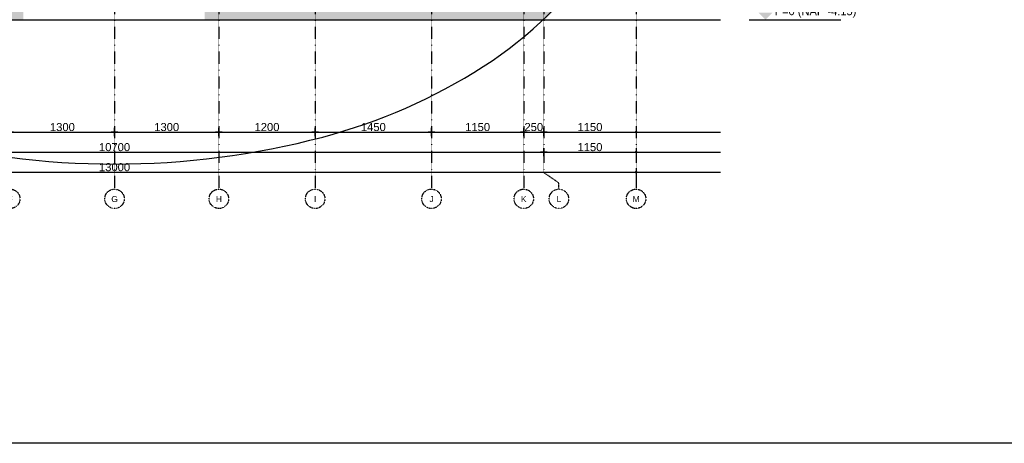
# Model space of a CAD drawing. Header units: metres. Extents: x 135527 to 1530300, y -118103 to -69281.
# Tile 68 of 89: x 208094 to 220365, y -99616 to -94335. Entities that reach past the tile are written whole.
import ezdxf
from ezdxf.enums import TextEntityAlignment as Align

# ---------------------------------------------------------------- set-up
doc = ezdxf.new("R2010")
doc.units = ezdxf.units.M
doc.header["$LTSCALE"] = 0.1
doc.header["$PDMODE"] = 35
for name, pattern in [('ACAD_ISO03W100', [30, 12, -18]), ('DASHDOT', [1, 0.5, -0.25, 0, -0.25]), ('DASHDOT2', [12.7, 6.35, -3.175, 0, -3.175])]:
    doc.linetypes.add(name, pattern=pattern)
doc.layers.get('DEFPOINTS').update_dxf_attribs({"color": 6})
for name, color, linetype in [('_01-STRAMIENEN', 8, 'DASHDOT2'), ('_02Constructie', 2, 'Continuous'), ('_03-PROJECTION', 1, 'Continuous'), ('_06-DIMENSIONS', 7, 'Continuous'), ('_07-SYMBOLS', 8, 'Continuous'), ('_11-BLOCKS', 7, 'Continuous')]:
    doc.layers.add(name, color=color, linetype=linetype)
doc.layers.add('_01Hulplijnen', color=6, linetype='Continuous', plot=False)
doc.layers.add('_09_hatch_zand_licht', color=7, linetype='Continuous', true_color=0xf4e799)
doc.styles.add('NIOstandard', font='arial.ttf')
doc.dimstyles.new('NIO-50-KLEIN', dxfattribs={"dimtxt": 100, "dimasz": 10, "dimexe": 2, "dimexo": 5, "dimgap": 10, "dimtad": 1, "dimdec": 0, "dimzin": 0, "dimdsep": 46, "dimtxsty": 'NIOstandard', "dimblk1": 'MAATSTR', "dimblk2": 'MAATSTR', "dimsah": 1, "dimcen": 0, "dimdle": 1.5, "dimse1": 1, "dimse2": 1, "dimclrd": 7, "dimclre": 256, "dimclrt": 256, "dimazin": 0, "dimtfac": 1, "dimtdec": 0, "dimtofl": 0, "dimtmove": 1, "dimatfit": 2, "dimldrblk": 'MAATSTR', "dimfxl": 1, "dimtvp": 1, "dimtolj": 1, "dimtzin": 0, "dimarcsym": 0})

# ---------------------------------------------------------------- blocks, each defined once
blk = doc.blocks.new('as')
at = {"layer": '_01-STRAMIENEN', "ltscale": 0.4}
blk.add_circle((0, 1209), 1209, dxfattribs=at)
at = {"layer": '_01-STRAMIENEN', "ltscale": 0.4, "style": 'NIOstandard'}
blk.add_attdef('R01', text='', height=750, dxfattribs=at).set_placement((0, 801), align=Align.CENTER)
blk = doc.blocks.new('MAATSTR')
at = {"linetype": 'Continuous'}
for p, q in [((-4.2, 0), (4.2, 0)), ((0, 5), (0, -5))]:
    blk.add_line(p, q, dxfattribs=at)
at = {"linetype": 'Continuous', "const_width": 1.5}
blk.add_lwpolyline([(-0.8, 0, 1), (0.8, 0, 1)], format="xyb", close=True, dxfattribs=at)
blk = doc.blocks.new('*D331')
at = {"layer": '_06-DIMENSIONS', "color": 7, "lineweight": -2, "transparency": 16777216}
blk.add_line((3410, -1400), (4690, -1400), dxfattribs=at)
at = {"layer": 'DEFPOINTS', "color": 0, "transparency": 16777216}
for p in [(3400, -1395), (4700, -1400), (4700, -1400)]:
    blk.add_point(p, dxfattribs=at)
at = {"layer": '_06-DIMENSIONS', "color": 7, "lineweight": -2, "transparency": 16777216, "xscale": 10, "yscale": 10, "zscale": 10, "rotation": 180}
blk.add_blockref('MAATSTR', (3400, -1400), dxfattribs=at)
at = {"layer": '_06-DIMENSIONS', "color": 7, "lineweight": -2, "transparency": 16777216, "xscale": 10, "yscale": 10, "zscale": 10}
blk.add_blockref('MAATSTR', (4700, -1400), dxfattribs=at)
at = {"layer": '_06-DIMENSIONS', "transparency": 16777216, "insert": (4050, -1339), "char_height": 100, "attachment_point": 5, "style": 'NIOstandard'}
blk.add_mtext('\\A1;1300', dxfattribs=at)
blk = doc.blocks.new('*D332')
at = {"layer": '_06-DIMENSIONS', "color": 7, "lineweight": -2, "transparency": 16777216}
blk.add_line((4710, -1400), (5990, -1400), dxfattribs=at)
at = {"layer": 'DEFPOINTS', "color": 0, "transparency": 16777216}
for p in [(4700, -1395), (6000, -1400), (6000, -1400)]:
    blk.add_point(p, dxfattribs=at)
at = {"layer": '_06-DIMENSIONS', "color": 7, "lineweight": -2, "transparency": 16777216, "xscale": 10, "yscale": 10, "zscale": 10, "rotation": 180}
blk.add_blockref('MAATSTR', (4700, -1400), dxfattribs=at)
at = {"layer": '_06-DIMENSIONS', "color": 7, "lineweight": -2, "transparency": 16777216, "xscale": 10, "yscale": 10, "zscale": 10}
blk.add_blockref('MAATSTR', (6000, -1400), dxfattribs=at)
at = {"layer": '_06-DIMENSIONS', "transparency": 16777216, "insert": (5350, -1339), "char_height": 100, "attachment_point": 5, "style": 'NIOstandard'}
blk.add_mtext('\\A1;1300', dxfattribs=at)
blk = doc.blocks.new('*D333')
at = {"layer": '_06-DIMENSIONS', "color": 7, "lineweight": -2, "transparency": 16777216}
blk.add_line((6010, -1400), (7190, -1400), dxfattribs=at)
at = {"layer": 'DEFPOINTS', "color": 0, "transparency": 16777216}
for p in [(6000, -1395), (7200, -1400), (7200, -1400)]:
    blk.add_point(p, dxfattribs=at)
at = {"layer": '_06-DIMENSIONS', "color": 7, "lineweight": -2, "transparency": 16777216, "xscale": 10, "yscale": 10, "zscale": 10, "rotation": 180}
blk.add_blockref('MAATSTR', (6000, -1400), dxfattribs=at)
at = {"layer": '_06-DIMENSIONS', "color": 7, "lineweight": -2, "transparency": 16777216, "xscale": 10, "yscale": 10, "zscale": 10}
blk.add_blockref('MAATSTR', (7200, -1400), dxfattribs=at)
at = {"layer": '_06-DIMENSIONS', "transparency": 16777216, "insert": (6600, -1339), "char_height": 100, "attachment_point": 5, "style": 'NIOstandard'}
blk.add_mtext('\\A1;1200', dxfattribs=at)
blk = doc.blocks.new('*D334')
at = {"layer": '_06-DIMENSIONS', "color": 7, "lineweight": -2, "transparency": 16777216}
blk.add_line((7210, -1400), (8640, -1400), dxfattribs=at)
at = {"layer": 'DEFPOINTS', "color": 0, "transparency": 16777216}
for p in [(7200, -1400), (8650, -1400), (8650, -1400)]:
    blk.add_point(p, dxfattribs=at)
at = {"layer": '_06-DIMENSIONS', "color": 7, "lineweight": -2, "transparency": 16777216, "xscale": 10, "yscale": 10, "zscale": 10, "rotation": 180}
blk.add_blockref('MAATSTR', (7200, -1400), dxfattribs=at)
at = {"layer": '_06-DIMENSIONS', "color": 7, "lineweight": -2, "transparency": 16777216, "xscale": 10, "yscale": 10, "zscale": 10}
blk.add_blockref('MAATSTR', (8650, -1400), dxfattribs=at)
at = {"layer": '_06-DIMENSIONS', "transparency": 16777216, "insert": (7925, -1339), "char_height": 100, "attachment_point": 5, "style": 'NIOstandard'}
blk.add_mtext('\\A1;1450', dxfattribs=at)
blk = doc.blocks.new('*D335')
at = {"layer": '_06-DIMENSIONS', "color": 7, "lineweight": -2, "transparency": 16777216}
blk.add_line((8660, -1400), (9790, -1400), dxfattribs=at)
at = {"layer": 'DEFPOINTS', "color": 0, "transparency": 16777216}
for p in [(8650, -1395), (9800, -1400), (9800, -1400)]:
    blk.add_point(p, dxfattribs=at)
at = {"layer": '_06-DIMENSIONS', "color": 7, "lineweight": -2, "transparency": 16777216, "xscale": 10, "yscale": 10, "zscale": 10, "rotation": 180}
blk.add_blockref('MAATSTR', (8650, -1400), dxfattribs=at)
at = {"layer": '_06-DIMENSIONS', "color": 7, "lineweight": -2, "transparency": 16777216, "xscale": 10, "yscale": 10, "zscale": 10}
blk.add_blockref('MAATSTR', (9800, -1400), dxfattribs=at)
at = {"layer": '_06-DIMENSIONS', "transparency": 16777216, "insert": (9225, -1339), "char_height": 100, "attachment_point": 5, "style": 'NIOstandard'}
blk.add_mtext('\\A1;1150', dxfattribs=at)
blk = doc.blocks.new('*D336')
at = {"layer": '_06-DIMENSIONS', "color": 7, "lineweight": -2, "transparency": 16777216}
blk.add_line((9810, -1400), (10040, -1400), dxfattribs=at)
at = {"layer": 'DEFPOINTS', "color": 0, "transparency": 16777216}
for p in [(9800, 0), (10050, -1400), (10050, -1400)]:
    blk.add_point(p, dxfattribs=at)
at = {"layer": '_06-DIMENSIONS', "color": 7, "lineweight": -2, "transparency": 16777216, "xscale": 10, "yscale": 10, "zscale": 10, "rotation": 180}
blk.add_blockref('MAATSTR', (9800, -1400), dxfattribs=at)
at = {"layer": '_06-DIMENSIONS', "color": 7, "lineweight": -2, "transparency": 16777216, "xscale": 10, "yscale": 10, "zscale": 10}
blk.add_blockref('MAATSTR', (10050, -1400), dxfattribs=at)
at = {"layer": '_06-DIMENSIONS', "transparency": 16777216, "insert": (9925, -1339), "char_height": 100, "attachment_point": 5, "style": 'NIOstandard'}
blk.add_mtext('\\A1;250', dxfattribs=at)
blk = doc.blocks.new('*D337')
at = {"layer": '_06-DIMENSIONS', "color": 7, "lineweight": -2, "transparency": 16777216}
blk.add_line((10060, -1400), (11190, -1400), dxfattribs=at)
at = {"layer": 'DEFPOINTS', "color": 0, "transparency": 16777216}
for p in [(10050, -1400), (11200, -1400), (11200, -1400)]:
    blk.add_point(p, dxfattribs=at)
at = {"layer": '_06-DIMENSIONS', "color": 7, "lineweight": -2, "transparency": 16777216, "xscale": 10, "yscale": 10, "zscale": 10, "rotation": 180}
blk.add_blockref('MAATSTR', (10050, -1400), dxfattribs=at)
at = {"layer": '_06-DIMENSIONS', "color": 7, "lineweight": -2, "transparency": 16777216, "xscale": 10, "yscale": 10, "zscale": 10}
blk.add_blockref('MAATSTR', (11200, -1400), dxfattribs=at)
at = {"layer": '_06-DIMENSIONS', "transparency": 16777216, "insert": (10625, -1339), "char_height": 100, "attachment_point": 5, "style": 'NIOstandard'}
blk.add_mtext('\\A1;1150', dxfattribs=at)
blk = doc.blocks.new('*D339')
at = {"layer": '_06-DIMENSIONS', "color": 7, "lineweight": -2, "transparency": 16777216}
blk.add_line((-640, -1650), (10040, -1650), dxfattribs=at)
at = {"layer": 'DEFPOINTS', "color": 0, "transparency": 16777216}
for p in [(-650, 0), (10050, 0), (10050, -1650)]:
    blk.add_point(p, dxfattribs=at)
at = {"layer": '_06-DIMENSIONS', "color": 7, "lineweight": -2, "transparency": 16777216, "xscale": 10, "yscale": 10, "zscale": 10, "rotation": 180}
blk.add_blockref('MAATSTR', (-650, -1650), dxfattribs=at)
at = {"layer": '_06-DIMENSIONS', "color": 7, "lineweight": -2, "transparency": 16777216, "xscale": 10, "yscale": 10, "zscale": 10}
blk.add_blockref('MAATSTR', (10050, -1650), dxfattribs=at)
at = {"layer": '_06-DIMENSIONS', "transparency": 16777216, "insert": (4700, -1589), "char_height": 100, "attachment_point": 5, "style": 'NIOstandard'}
blk.add_mtext('\\A1;10700', dxfattribs=at)
blk = doc.blocks.new('*D340')
at = {"layer": '_06-DIMENSIONS', "color": 7, "lineweight": -2, "transparency": 16777216}
blk.add_line((10060, -1650), (11190, -1650), dxfattribs=at)
at = {"layer": 'DEFPOINTS', "color": 0, "transparency": 16777216}
for p in [(10050, 0), (11200, 0), (11200, -1650)]:
    blk.add_point(p, dxfattribs=at)
at = {"layer": '_06-DIMENSIONS', "color": 7, "lineweight": -2, "transparency": 16777216, "xscale": 10, "yscale": 10, "zscale": 10, "rotation": 180}
blk.add_blockref('MAATSTR', (10050, -1650), dxfattribs=at)
at = {"layer": '_06-DIMENSIONS', "color": 7, "lineweight": -2, "transparency": 16777216, "xscale": 10, "yscale": 10, "zscale": 10}
blk.add_blockref('MAATSTR', (11200, -1650), dxfattribs=at)
at = {"layer": '_06-DIMENSIONS', "transparency": 16777216, "insert": (10625, -1589), "char_height": 100, "attachment_point": 5, "style": 'NIOstandard'}
blk.add_mtext('\\A1;1150', dxfattribs=at)
blk = doc.blocks.new('*D341')
at = {"layer": '_06-DIMENSIONS', "color": 7, "lineweight": -2, "transparency": 16777216}
blk.add_line((-1790, -1900), (11190, -1900), dxfattribs=at)
at = {"layer": 'DEFPOINTS', "color": 0, "transparency": 16777216}
for p in [(-1800, 0), (11200, 0), (11200, -1900)]:
    blk.add_point(p, dxfattribs=at)
at = {"layer": '_06-DIMENSIONS', "color": 7, "lineweight": -2, "transparency": 16777216, "xscale": 10, "yscale": 10, "zscale": 10, "rotation": 180}
blk.add_blockref('MAATSTR', (-1800, -1900), dxfattribs=at)
at = {"layer": '_06-DIMENSIONS', "color": 7, "lineweight": -2, "transparency": 16777216, "xscale": 10, "yscale": 10, "zscale": 10}
blk.add_blockref('MAATSTR', (11200, -1900), dxfattribs=at)
at = {"layer": '_06-DIMENSIONS', "transparency": 16777216, "insert": (4700, -1839), "char_height": 100, "attachment_point": 5, "style": 'NIOstandard'}
blk.add_mtext('\\A1;13000', dxfattribs=at)
blk = doc.blocks.new('Peil02')
at = {"layer": '_07-SYMBOLS', "ltscale": 0.4}
blk.add_hatch(color=256, dxfattribs=at).paths.add_polyline_path([(293, -87), (118, -87), (205, 0)])
blk.add_line((0, 0), (1146, 0), dxfattribs=at)
at = {"layer": '_07-SYMBOLS', "ltscale": 0.4, "style": 'NIOstandard'}
for tag, p in [('$PEIL2', (319, -154)), ('$PUNT', (319, -292))]:
    blk.add_attdef(tag, p, '', height=99, dxfattribs=at)
blk = doc.blocks.new('*U396')
at = {"layer": '_06-DIMENSIONS', "ltscale": 0.4}
ref = blk.add_blockref('Peil02', (1244, 0), dxfattribs=dict(at, xscale=-1, rotation=179.999999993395))
ref.add_attrib('$PUNT', 'BK FUNDERING / MAAIVELD', (1563, 193), dxfattribs={"layer": '_07-SYMBOLS', "ltscale": 0.4, "height": 99.02, "rotation": 360, "style": 'NIOstandard'})
ref.add_attrib('$PEIL2', 'P=0 (NAP -4.15)', (1563, 56), dxfattribs={"layer": '_07-SYMBOLS', "ltscale": 0.4, "height": 99.02, "rotation": 360, "style": 'NIOstandard'})
blk = doc.blocks.new('hatches_voorgevel')
at = {"layer": '_02Constructie'}
h = blk.add_hatch(dxfattribs=at)
h.set_pattern_fill('AR-SAND', color=253, scale=5)
h.set_pattern_definition([(37.5, (-193163.63, 91985.2), (-8.00016, 244.70662), [0, -193.04, 0, -215.9, 0, -206.375]), (7.5, (-193163.63, 91985.2), (224.76164, 358.41255), [0, -104.14, 0, -173.99, 0, -66.675]), (327.5, (-193319.84, 91985.2), (395.49619, 0.7186), [0, -63.5, 0, -228.6, 0, -298.45]), (317.5, (-193319.84, 91985.2), (381.77823, 111.46466), [0, -31.75, 0, -149.86, 0, -171.45])])
edge = h.paths.add_edge_path()
edge.add_line((-5381, -2350), (-1150, -2350))
edge.add_line((-1150, -2350), (-1150, -53))
edge.add_line((-1150, -53), (1123, -53))
edge.add_line((1123, -53), (1123, -2350))
edge.add_line((1123, -2350), (5362, -2350))
edge.add_arc((1957, 1148), 4882, 314.2289, 327.3117)
edge.add_arc((3759, -8), 2741, 327.3117, 360.167)
edge.add_arc((3759, -8), 2741, 0.167, 33.0223)
edge.add_arc((1964, -1174), 4882, 33.0223, 57.492)
edge.add_arc((785, -3024), 7075, 57.492, 75.2892)
edge.add_arc((17, -5950), 10100, 75.2892, 90.167)
edge.add_arc((17, -5950), 10100, 90.167, 105.0449)
edge.add_arc((-768, -3029), 7075, 105.0449, 122.8421)
edge.add_arc((-1957, -1186), 4882, 122.8421, 147.3117)
edge.add_arc((-3759, -30), 2741, 147.3117, 180.167)
edge.add_arc((-3759, -30), 2741, 180.167, 213.0223)
edge.add_arc((-1964, 1137), 4882, 213.0223, 225.5791)
at = {"layer": '_09_hatch_zand_licht'}
h = blk.add_hatch(color=41, dxfattribs=at)
h.dxf.hatch_style = 1
h.set_gradient(color1=(250, 237, 163), color2=(223, 195, 129), rotation=90, tint=1, name='INVCYLINDER')
edge = h.paths.add_edge_path()
edge.add_line((-5381, -2350), (-1138, -2350))
edge.add_line((-1138, -2350), (-1138, -53))
edge.add_line((-1138, -53), (1123, -53))
edge.add_line((1123, -53), (1123, -2350))
edge.add_line((1123, -2350), (5362, -2350))
edge.add_arc((1957, 1148), 4882, 314.2289, 327.3117)
edge.add_arc((3759, -8), 2741, 327.3117, 360.167)
edge.add_arc((3759, -8), 2741, 0.167, 33.0223)
edge.add_arc((1964, -1174), 4882, 33.0223, 57.492)
edge.add_arc((785, -3024), 7075, 57.492, 75.2892)
edge.add_arc((17, -5950), 10100, 75.2892, 90.167)
edge.add_arc((17, -5950), 10100, 90.167, 105.0449)
edge.add_arc((-768, -3029), 7075, 105.0449, 122.8421)
edge.add_arc((-1957, -1186), 4882, 122.8421, 147.3117)
edge.add_arc((-3759, -30), 2741, 147.3117, 180.167)
edge.add_arc((-3759, -30), 2741, 180.167, 213.0223)
edge.add_arc((-1964, 1137), 4882, 213.0223, 225.5791)
blk = doc.blocks.new('*U326')
at = {"layer": '_01-STRAMIENEN', "linetype": 'DASHDOT', "ltscale": 40}
for points in [[(4700, 7145.4), (4700, -2112)], [(6000, 7145.4), (6000, -2112)], [(7200, 7145.4), (7200, -2112)], [(8650, 7145.4), (8650, -2112)], [(9800, 7145.4), (9800, -2112)], [(10050, 7145.4), (10050, -1906.2)], [(11200, 7145.4), (11200, -2112)]]:
    blk.add_lwpolyline(points, dxfattribs=at)
at = {"layer": '_01-STRAMIENEN', "linetype": 'ACAD_ISO03W100'}
blk.add_lwpolyline([(10238, -2112.1), (10238, -2036.9), (10050, -1906.2)], dxfattribs=at)
at = {"layer": '_01Hulplijnen'}
blk.add_lwpolyline([(11200, 2350, 0.1448783), (10762.2, 3829.1, 0.1071742), (9296.2, 5284.5, 0.0775752), (7293.9, 6162.8, 0.0647253), (4700, 6500, 0.0647253), (2106.1, 6162.8, 0.0775752), (103.8, 5284.5, 0.1071742), (-1362.2, 3829.1, 0.1448783), (-1800, 2350, 0.1448783), (-1362.2, 870.9, 0.1071742), (103.8, -584.5, 0.0775752), (2106.1, -1462.8, 0.0647253), (4700, -1800, 0.0647253), (7293.9, -1462.8, 0.0775752), (9296.2, -584.5, 0.1071742), (10762.2, 870.9, 0.1448783)], format="xyb", close=True, dxfattribs=at)
at = {"layer": 'DEFPOINTS'}
for p, q in [((-2876.2, 0), (12251.6, 0)), ((-2876.2, -1400), (12251.6, -1400)), ((-2876.2, -1650), (12251.6, -1650)), ((-2876.2, -1900), (12251.6, -1900))]:
    blk.add_line(p, q, dxfattribs=at)
at = {"layer": '_11-BLOCKS'}
ref = blk.add_blockref('as', (3400, -2353.7), dxfattribs=dict(at, xscale=0.1, yscale=0.1, zscale=0.1, rotation=5.805694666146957e-05))
ref.add_attrib('R01', 'F', dxfattribs={"ltscale": 0.4, "height": 75, "rotation": 0.00006, "style": 'NIOstandard'}).set_placement((3400, -2273.6), align=Align.CENTER)
ref = blk.add_blockref('as', (4700, -2353.7), dxfattribs=dict(at, xscale=0.1, yscale=0.1, zscale=0.1, rotation=5.805694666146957e-05))
ref.add_attrib('R01', 'G', dxfattribs={"ltscale": 0.4, "height": 75, "rotation": 0.00006, "style": 'NIOstandard'}).set_placement((4700, -2273.6), align=Align.CENTER)
ref = blk.add_blockref('as', (6000, -2353.7), dxfattribs=dict(at, xscale=0.1, yscale=0.1, zscale=0.1, rotation=5.805694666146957e-05))
ref.add_attrib('R01', 'H', dxfattribs={"ltscale": 0.4, "height": 75, "rotation": 0.00006, "style": 'NIOstandard'}).set_placement((6000, -2273.6), align=Align.CENTER)
ref = blk.add_blockref('as', (7200, -2353.7), dxfattribs=dict(at, xscale=0.1, yscale=0.1, zscale=0.1, rotation=5.805694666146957e-05))
ref.add_attrib('R01', 'I', dxfattribs={"ltscale": 0.4, "height": 75, "rotation": 0.00006, "style": 'NIOstandard'}).set_placement((7200, -2273.6), align=Align.CENTER)
ref = blk.add_blockref('as', (8650, -2353.7), dxfattribs=dict(at, xscale=0.1, yscale=0.1, zscale=0.1, rotation=5.805694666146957e-05))
ref.add_attrib('R01', 'J', dxfattribs={"ltscale": 0.4, "height": 75, "rotation": 0.00006, "style": 'NIOstandard'}).set_placement((8650, -2273.6), align=Align.CENTER)
ref = blk.add_blockref('as', (9800, -2353.7), dxfattribs=dict(at, xscale=0.1, yscale=0.1, zscale=0.1, rotation=5.805694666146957e-05))
ref.add_attrib('R01', 'K', dxfattribs={"ltscale": 0.4, "height": 75, "rotation": 0.00006, "style": 'NIOstandard'}).set_placement((9800, -2273.6), align=Align.CENTER)
ref = blk.add_blockref('as', (10238, -2353.7), dxfattribs=dict(at, xscale=0.1, yscale=0.1, zscale=0.1, rotation=5.805694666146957e-05))
ref.add_attrib('R01', 'L', dxfattribs={"ltscale": 0.4, "height": 75, "rotation": 0.00006, "style": 'NIOstandard'}).set_placement((10238, -2273.6), align=Align.CENTER)
ref = blk.add_blockref('as', (11200, -2353.7), dxfattribs=dict(at, xscale=0.1, yscale=0.1, zscale=0.1, rotation=5.805694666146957e-05))
ref.add_attrib('R01', 'M', dxfattribs={"ltscale": 0.4, "height": 75, "rotation": 0.00006, "style": 'NIOstandard'}).set_placement((11200, -2273.6), align=Align.CENTER)
at = {"layer": '_06-DIMENSIONS'}
for base, p1, p2, picture, middle in [((11200, -1900), (-1800, 0), (11200, 0), '*D341', (4700, -1838.9)), ((10050, -1650), (-650, 0), (10050, 0), '*D339', (4700, -1588.9)), ((10050, -1400), (9800, 0), (10050, -1400), '*D336', (9925, -1338.9)), ((11200, -1650), (10050, 0), (11200, 0), '*D340', (10625, -1588.9)), ((4700, -1400), (3400, -1395.4), (4700, -1400), '*D331', (4050, -1338.9)), ((6000, -1400), (4700, -1395.4), (6000, -1400), '*D332', (5350, -1338.9)), ((7200, -1400), (6000, -1395.4), (7200, -1400), '*D333', (6600, -1338.9)), ((8650, -1400), (7200, -1400), (8650, -1400), '*D334', (7925, -1338.9)), ((9800, -1400), (8650, -1395.4), (9800, -1400), '*D335', (9225, -1338.9)), ((11200, -1400), (10050, -1400), (11200, -1400), '*D337', (10625, -1338.9))]:
    dim = blk.add_linear_dim(base=base, p1=p1, p2=p2, dimstyle='NIO-50-KLEIN', dxfattribs=at)
    dim.commit()
    dim.dimension.update_dxf_attribs({"geometry": picture, "text_midpoint": middle})

msp = doc.modelspace()

# ---------------------------------------------------------------- linework, layer by layer
at = {"layer": '_01Hulplijnen'}
msp.add_lwpolyline([(181160.5, -70538.1), (266768.4, -70538.1), (266768.4, -99615.7), (181160.5, -99615.7)], close=True, dxfattribs=at)

# ---------------------------------------------------------------- block references
at = {"layer": '_02Constructie'}
for name, p in [('*U326', (204576.1, -94335.2)), ('*U396', (215939.9, -94335.2))]:
    msp.add_blockref(name, p, dxfattribs=at)
at = {"layer": '_03-PROJECTION'}
msp.add_blockref('hatches_voorgevel', (209276.1, -91985.2), dxfattribs=at)

doc.saveas('drawing.dxf')
